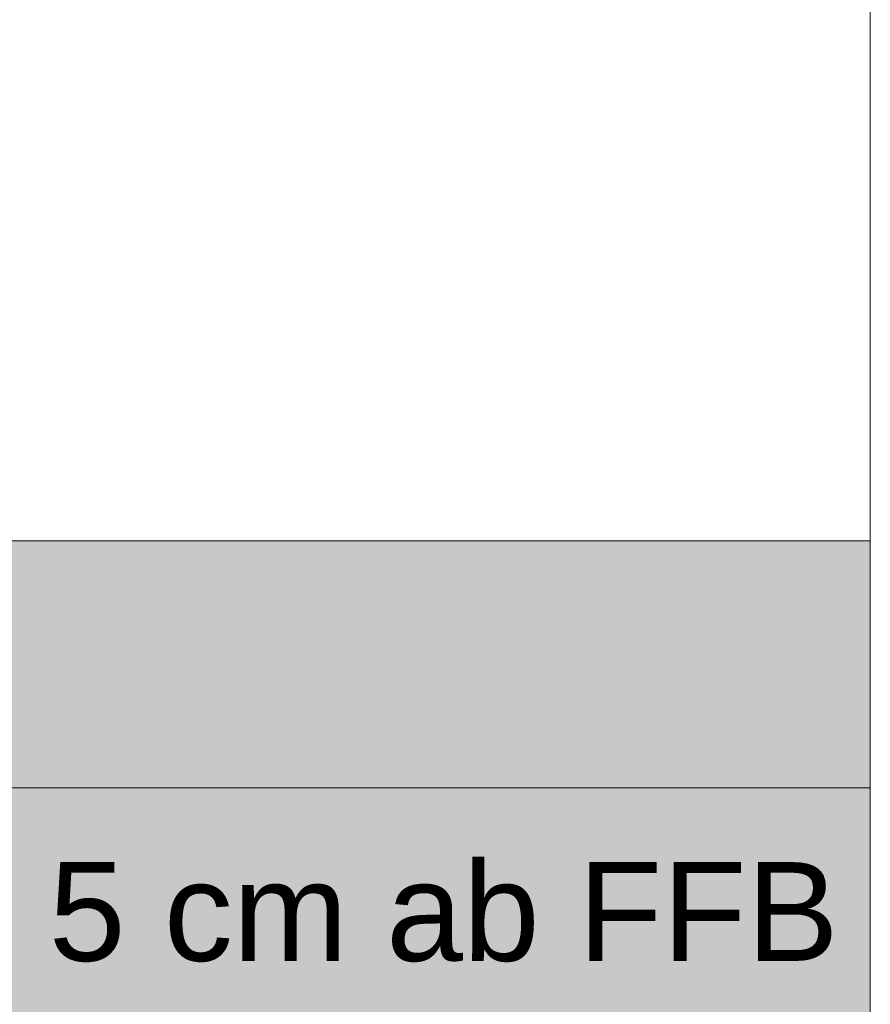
# Model space of a CAD drawing. Extents: x -297 to 573, y -46 to 548.
# Tile 130 of 188: x 45 to 62, y 426 to 446. Entities that reach past the tile are written whole.
import ezdxf

# ---------------------------------------------------------------- set-up
doc = ezdxf.new("R2010")
doc.units = 0
doc.layers.get('0').update_dxf_attribs({"lineweight": 35})
doc.layers.add('H_Ruecklauf_Beschriftung', color=5, linetype='Continuous', lineweight=18, true_color=0x0000ff)
doc.styles.get("Standard").update_dxf_attribs({"font": 'arial.ttf'})

# ---------------------------------------------------------------- blocks, each defined once
blk = doc.blocks.new('Bauteilbeschriftung-A07ALD6Q1N', base_point=(26.315, 415.312))
at = {"color": 0, "linetype": 'ByBlock', "lineweight": -2, "ltscale": 0.18}
blk.add_line((62.169, 435.312), (62.169, 447.733), dxfattribs=at)
at = {"color": 0, "lineweight": -2}
for p, q in [((26.315, 435.312), (62.169, 435.312)), ((62.169, 435.312), (62.169, 415.312)), ((26.315, 430.312), (62.169, 430.312))]:
    blk.add_line(p, q, dxfattribs=at)
at = {"color": 7, "linetype": 'ByBlock', "lineweight": -2, "ltscale": 0.18, "true_color": 0xffffff}
for points in [[(26.315, 415.312), (62.169, 415.312), (26.315, 435.312)], [(62.169, 415.312), (26.315, 435.312), (62.169, 435.312)]]:
    blk.add_solid(points, dxfattribs=at)
at = {"color": 0, "linetype": 'ByBlock', "lineweight": -2, "ltscale": 0.18, "insert": (26.982, 428.812), "char_height": 2, "attachment_point": 1}
blk.add_mtext('{\\fArial;Mitte Bauteil = 5 cm ab FFB}', dxfattribs=at)

msp = doc.modelspace()

# ---------------------------------------------------------------- block references
at = {"layer": 'H_Ruecklauf_Beschriftung', "ltscale": 0.18}
msp.add_blockref('Bauteilbeschriftung-A07ALD6Q1N', (26.315, 415.312), dxfattribs=at)

doc.saveas('drawing.dxf')
